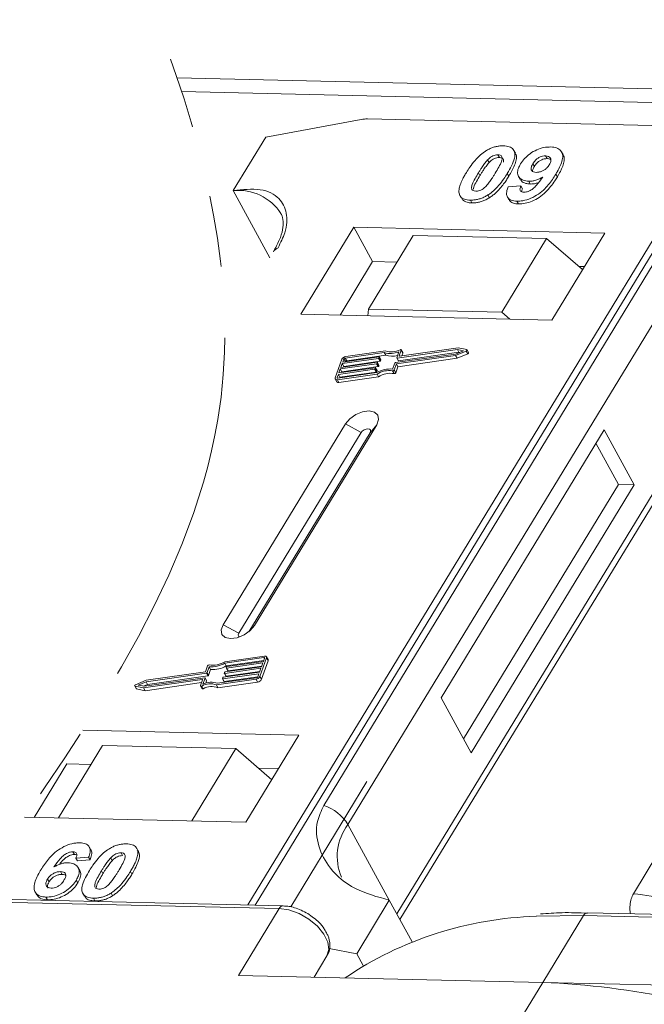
# Model space of a CAD drawing. Header units: millimetres. Extents: x 207 to 1682, y 260 to 1293.
# Tile 75 of 84: x 1383 to 1411, y 1057 to 1102. Entities that reach past the tile are written whole.
import ezdxf

# ---------------------------------------------------------------- set-up
doc = ezdxf.new("R2010")
doc.units = ezdxf.units.MM
doc.linetypes.add('PHANTOM2', pattern=[31.75, 15.875, -3.175, 3.175, -3.175, 3.175, -3.175])

msp = doc.modelspace()

# ---------------------------------------------------------------- linework, layer by layer
at = {"color": 7, "linetype": 'Continuous', "lineweight": 15}
for p, q in [((1417.182, 1098.469), (1389.724, 1099.099)), ((1389.934, 1098.472), (1417.167, 1097.847)), ((1414.665, 1096.846), (1392.968, 1061.189)), ((1393.301, 1061.181), (1414.981, 1096.811)), ((1393.785, 1096.391), (1398.162, 1097.197)), ((1398.448, 1097.218), (1414.665, 1096.846)), ((1393.785, 1096.391), (1392.291, 1093.936)), ((1404.424, 1095.578), (1404.493, 1095.452)), ((1405.222, 1095.648), (1405.153, 1095.774)), ((1406.678, 1095.402), (1406.609, 1095.528)), ((1407.409, 1095.583), (1407.34, 1095.709)), ((1403.952, 1095.344), (1404.021, 1095.218)), ((1406.024, 1095.169), (1406.093, 1095.043)), ((1403.53, 1094.754), (1403.599, 1094.627)), ((1404.922, 1094.592), (1404.853, 1094.718)), ((1405.37, 1094.589), (1405.439, 1094.463)), ((1407.145, 1094.563), (1407.076, 1094.689)), ((1404.894, 1094.11), (1405.478, 1094.149)), ((1405.478, 1094.149), (1405.547, 1094.023)), ((1405.835, 1094.365), (1405.904, 1094.238)), ((1392.291, 1093.936), (1393.973, 1090.861)), ((1402.735, 1093.637), (1402.804, 1093.511)), ((1403.967, 1093.735), (1404.035, 1093.609)), ((1404.859, 1093.645), (1404.927, 1093.518)), ((1403.16, 1093.5), (1403.229, 1093.374)), ((1405.293, 1093.451), (1405.362, 1093.325)), ((1397.822, 1092.254), (1395.394, 1088.264)), ((1409.315, 1091.99), (1397.822, 1092.254)), ((1397.822, 1092.254), (1398.684, 1090.678)), ((1400.544, 1091.88), (1398.49, 1088.504)), ((1406.65, 1091.74), (1400.544, 1091.88)), ((1406.887, 1088), (1409.315, 1091.99)), ((1404.596, 1088.364), (1406.65, 1091.74)), ((1406.65, 1091.74), (1408.294, 1090.313)), ((1411.756, 1090.918), (1396.443, 1065.753)), ((1398.684, 1090.678), (1397.19, 1088.223)), ((1399.797, 1090.652), (1398.684, 1090.678)), ((1408.381, 1090.455), (1408.123, 1090.461)), ((1397.551, 1064.876), (1412.864, 1090.041)), ((1395.394, 1088.264), (1406.887, 1088)), ((1398.49, 1088.504), (1398.467, 1088.193)), ((1404.596, 1088.364), (1398.49, 1088.504)), ((1404.964, 1088.044), (1404.596, 1088.364)), ((1399.215, 1086.515), (1397.427, 1086.261)), ((1399.269, 1086.59), (1397.452, 1086.332)), ((1399.284, 1086.389), (1399.215, 1086.515)), ((1399.728, 1086.049), (1402.487, 1086.441)), ((1399.788, 1086.277), (1399.886, 1086.551)), ((1402.564, 1086.654), (1399.804, 1086.262)), ((1399.873, 1086.136), (1402.633, 1086.528)), ((1399.905, 1086.36), (1399.997, 1086.617)), ((1402.608, 1086.727), (1399.921, 1086.346)), ((1400.065, 1086.509), (1399.996, 1086.635)), ((1399.997, 1086.617), (1400.066, 1086.491)), ((1400.019, 1086.36), (1400.066, 1086.491)), ((1402.48, 1086.373), (1402.972, 1086.58)), ((1402.487, 1086.441), (1402.849, 1086.593)), ((1402.549, 1086.247), (1403.041, 1086.454)), ((1402.849, 1086.593), (1402.564, 1086.654)), ((1402.633, 1086.528), (1402.564, 1086.654)), ((1402.996, 1086.645), (1402.608, 1086.727)), ((1402.633, 1086.528), (1402.673, 1086.519)), ((1402.972, 1086.58), (1403.041, 1086.454)), ((1403.08, 1086.509), (1403.011, 1086.635)), ((1397.276, 1086.206), (1396.971, 1085.355)), ((1398.863, 1085.994), (1397.202, 1085.758)), ((1397.228, 1085.829), (1398.888, 1086.065)), ((1397.292, 1086.006), (1397.228, 1085.829)), ((1398.952, 1086.242), (1397.292, 1086.006)), ((1397.361, 1085.88), (1397.292, 1086.006)), ((1397.317, 1086.077), (1398.977, 1086.313)), ((1397.368, 1086.219), (1397.317, 1086.077)), ((1397.361, 1085.88), (1399.021, 1086.116)), ((1397.436, 1086.094), (1397.368, 1086.219)), ((1397.427, 1086.261), (1397.496, 1086.135)), ((1397.496, 1086.135), (1399.284, 1086.389)), ((1398.932, 1085.868), (1398.863, 1085.994)), ((1398.905, 1086.05), (1398.892, 1086.015)), ((1398.961, 1085.889), (1398.892, 1086.015)), ((1398.974, 1085.933), (1398.905, 1086.059)), ((1398.974, 1085.924), (1398.905, 1086.05)), ((1399.021, 1086.116), (1398.952, 1086.242)), ((1398.994, 1086.298), (1398.981, 1086.263)), ((1399.05, 1086.137), (1398.981, 1086.263)), ((1399.063, 1086.182), (1398.994, 1086.308)), ((1399.063, 1086.172), (1398.994, 1086.298)), ((1399.05, 1086.137), (1399.063, 1086.172)), ((1399.6, 1085.754), (1399.698, 1086.028)), ((1399.672, 1085.714), (1399.771, 1085.988)), ((1399.771, 1085.988), (1402.48, 1086.373)), ((1399.84, 1085.862), (1399.771, 1085.988)), ((1399.788, 1086.267), (1399.857, 1086.141)), ((1399.873, 1086.136), (1399.804, 1086.262)), ((1399.84, 1085.862), (1402.549, 1086.247)), ((1399.913, 1086.346), (1399.905, 1086.36)), ((1402.549, 1086.247), (1402.48, 1086.373)), ((1397.113, 1085.51), (1397.062, 1085.368)), ((1397.07, 1085.268), (1398.886, 1085.526)), ((1397.095, 1085.339), (1398.883, 1085.593)), ((1398.774, 1085.745), (1397.113, 1085.51)), ((1397.182, 1085.384), (1397.113, 1085.51)), ((1397.139, 1085.581), (1398.799, 1085.816)), ((1397.202, 1085.758), (1397.139, 1085.581)), ((1397.182, 1085.384), (1398.843, 1085.619)), ((1397.271, 1085.632), (1397.202, 1085.758)), ((1397.259, 1085.598), (1397.271, 1085.632)), ((1397.271, 1085.632), (1398.932, 1085.868)), ((1397.348, 1085.846), (1397.361, 1085.88)), ((1398.843, 1085.619), (1398.774, 1085.745)), ((1398.816, 1085.802), (1398.803, 1085.766)), ((1398.872, 1085.64), (1398.803, 1085.766)), ((1398.884, 1085.685), (1398.815, 1085.811)), ((1398.816, 1085.802), (1398.885, 1085.676)), ((1398.872, 1085.64), (1398.885, 1085.676)), ((1398.955, 1085.4), (1398.886, 1085.526)), ((1398.961, 1085.889), (1398.974, 1085.924)), ((1399.595, 1085.672), (1399.664, 1085.546)), ((1399.741, 1085.588), (1399.672, 1085.714)), ((1399.741, 1085.588), (1399.84, 1085.862)), ((1415.105, 1085.944), (1399.792, 1060.778)), ((1399.935, 1060.517), (1415.139, 1085.503)), ((1396.972, 1085.3), (1397.041, 1085.174)), ((1397.062, 1085.368), (1397.078, 1085.339)), ((1397.139, 1085.142), (1397.07, 1085.268)), ((1397.139, 1085.142), (1398.955, 1085.4)), ((1397.17, 1085.35), (1397.182, 1085.384)), ((1397.435, 1083.238), (1391.832, 1074.031)), ((1398.155, 1082.848), (1392.553, 1073.641)), ((1393.013, 1073.714), (1398.565, 1082.839)), ((1393.269, 1073.998), (1398.871, 1083.205)), ((1397.435, 1083.238), (1398.155, 1082.848)), ((1398.871, 1083.205), (1398.565, 1082.839)), ((1409.287, 1082.966), (1401.817, 1070.69)), ((1410.666, 1080.444), (1409.287, 1082.966)), ((1409.948, 1080.461), (1408.913, 1082.352)), ((1402.852, 1068.799), (1409.948, 1080.461)), ((1403.197, 1068.168), (1410.666, 1080.444)), ((1410.666, 1080.444), (1409.948, 1080.461)), ((1392.553, 1073.641), (1391.832, 1074.031)), ((1393.269, 1073.998), (1393.08, 1073.773)), ((1393.725, 1072.598), (1391.909, 1072.34)), ((1393.7, 1072.527), (1391.912, 1072.273)), ((1393.519, 1071.66), (1393.824, 1072.511)), ((1393.682, 1072.356), (1393.733, 1072.498)), ((1393.726, 1072.479), (1393.7, 1072.527)), ((1393.892, 1072.44), (1393.823, 1072.566)), ((1393.824, 1072.511), (1393.893, 1072.385)), ((1391.123, 1072.152), (1391.024, 1071.878)), ((1391.195, 1072.112), (1391.097, 1071.838)), ((1391.166, 1071.712), (1391.264, 1071.986)), ((1391.264, 1071.986), (1391.195, 1072.112)), ((1393.567, 1072.037), (1391.907, 1071.801)), ((1391.981, 1072.147), (1391.912, 1072.273)), ((1391.932, 1071.872), (1393.593, 1072.108)), ((1391.98, 1072.064), (1391.992, 1072.099)), ((1391.98, 1072.055), (1392.049, 1071.929)), ((1391.981, 1072.147), (1393.694, 1072.39)), ((1393.656, 1072.285), (1391.996, 1072.049)), ((1392.065, 1071.923), (1391.996, 1072.049)), ((1392.022, 1072.12), (1393.682, 1072.356)), ((1392.065, 1071.923), (1393.605, 1072.142)), ((1393.503, 1071.86), (1393.567, 1072.037)), ((1393.588, 1071.534), (1393.893, 1072.385)), ((1393.593, 1072.108), (1393.656, 1072.285)), ((1388.187, 1071.138), (1390.874, 1071.52)), ((1388.232, 1071.212), (1390.991, 1071.604)), ((1391.067, 1071.817), (1388.308, 1071.425)), ((1391.024, 1071.878), (1388.315, 1071.493)), ((1388.377, 1071.299), (1391.136, 1071.691)), ((1390.89, 1071.505), (1390.798, 1071.249)), ((1390.887, 1071.496), (1390.874, 1071.52)), ((1391.008, 1071.589), (1390.909, 1071.315)), ((1391.076, 1071.472), (1391.007, 1071.598)), ((1391.076, 1071.463), (1391.008, 1071.589)), ((1391.136, 1071.691), (1391.067, 1071.817)), ((1391.166, 1071.712), (1391.097, 1071.838)), ((1391.527, 1071.276), (1393.343, 1071.534)), ((1391.581, 1071.351), (1393.369, 1071.605)), ((1391.801, 1071.567), (1391.814, 1071.603)), ((1391.801, 1071.558), (1391.87, 1071.432)), ((1393.478, 1071.789), (1391.818, 1071.553)), ((1391.887, 1071.427), (1391.818, 1071.553)), ((1391.843, 1071.624), (1393.503, 1071.86)), ((1391.887, 1071.427), (1393.427, 1071.645)), ((1391.89, 1071.816), (1391.903, 1071.851)), ((1391.891, 1071.807), (1391.96, 1071.68)), ((1391.976, 1071.675), (1391.907, 1071.801)), ((1391.976, 1071.675), (1393.516, 1071.894)), ((1393.343, 1071.534), (1393.412, 1071.408)), ((1393.427, 1071.647), (1393.478, 1071.789)), ((1393.588, 1071.534), (1393.519, 1071.66)), ((1387.784, 1071.231), (1387.853, 1071.105)), ((1387.8, 1071.221), (1388.187, 1071.138)), ((1387.869, 1071.095), (1387.8, 1071.221)), ((1388.315, 1071.493), (1387.823, 1071.286)), ((1387.869, 1071.095), (1388.256, 1071.012)), ((1388.308, 1071.425), (1387.946, 1071.272)), ((1387.946, 1071.272), (1388.232, 1071.212)), ((1388.256, 1071.012), (1388.187, 1071.138)), ((1388.191, 1071.221), (1388.377, 1071.299)), ((1388.256, 1071.012), (1390.845, 1071.38)), ((1388.377, 1071.299), (1388.308, 1071.425)), ((1390.799, 1071.23), (1390.868, 1071.104)), ((1390.921, 1071.1), (1390.852, 1071.226)), ((1391.039, 1071.358), (1391.076, 1071.463)), ((1391.596, 1071.15), (1391.527, 1071.276)), ((1391.596, 1071.15), (1393.412, 1071.408)), ((1401.817, 1070.69), (1403.197, 1068.168)), ((1395.309, 1068.973), (1385.409, 1069.2)), ((1392.882, 1064.983), (1395.309, 1068.973)), ((1386.315, 1068.494), (1384.298, 1065.18)), ((1386.315, 1068.494), (1392.42, 1068.354)), ((1390.403, 1065.04), (1392.42, 1068.354)), ((1392.42, 1068.354), (1394.065, 1066.927)), ((1384.678, 1067.66), (1383.185, 1065.205)), ((1385.792, 1067.635), (1384.678, 1067.66)), ((1394.375, 1067.438), (1393.452, 1067.459)), ((1398.423, 1066.847), (1394.931, 1061.107)), ((1382.733, 1065.216), (1392.882, 1064.983)), ((1397.551, 1064.876), (1399.447, 1061.409)), ((1385.776, 1063.718), (1385.707, 1063.844)), ((1387.837, 1063.84), (1387.831, 1063.851)), ((1384.953, 1063.63), (1385.022, 1063.504)), ((1387.157, 1063.579), (1387.226, 1063.453)), ((1387.91, 1063.721), (1387.979, 1063.595)), ((1410.633, 1061.707), (1411.753, 1063.549)), ((1385.671, 1063.378), (1385.087, 1063.339)), ((1385.087, 1063.339), (1385.156, 1063.213)), ((1385.156, 1063.213), (1385.74, 1063.252)), ((1385.671, 1063.378), (1385.74, 1063.252)), ((1386.754, 1063.219), (1386.685, 1063.345)), ((1384.388, 1062.717), (1384.457, 1062.591)), ((1385.266, 1062.771), (1385.197, 1062.897)), ((1386.262, 1062.753), (1386.331, 1062.627)), ((1387.588, 1062.722), (1387.657, 1062.596)), ((1383.79, 1062.373), (1383.859, 1062.247)), ((1385.109, 1062.331), (1385.178, 1062.205)), ((1383.224, 1061.781), (1383.293, 1061.655)), ((1385.412, 1061.715), (1385.481, 1061.589)), ((1386.699, 1061.736), (1386.768, 1061.61)), ((1379.99, 1061.358), (1394.399, 1061.027)), ((1394.581, 1061.152), (1380.081, 1061.485)), ((1383.718, 1061.551), (1383.787, 1061.425)), ((1385.893, 1061.502), (1385.962, 1061.375)), ((1399.447, 1061.409), (1397.953, 1058.954)), ((1399.447, 1061.409), (1400.489, 1059.504)), ((1394.399, 1061.027), (1392.532, 1057.958)), ((1406.183, 1060.669), (1408.343, 1060.707)), ((1406.475, 1057.638), (1408.343, 1060.707)), ((1408.343, 1060.707), (1442.526, 1059.923)), ((1442.708, 1060.048), (1408.525, 1060.832)), ((1396.69, 1059.195), (1397.953, 1058.954)), ((1397.953, 1058.954), (1398.253, 1058.407)), ((1396.592, 1058.852), (1396, 1057.879)), ((1396, 1057.879), (1396.592, 1058.852)), ((1392.532, 1057.958), (1406.475, 1057.638)), ((1406.475, 1057.638), (1404.794, 1054.876)), ((1420.419, 1057.318), (1406.475, 1057.638))]:
    msp.add_line(p, q, dxfattribs=at)
at = {"color": 7, "linetype": 'Continuous', "lineweight": 15, "flags": 128}
for points in [[(1399.943, 1086.64), (1399.955, 1086.644), (1399.967, 1086.646), (1399.977, 1086.646), (1399.986, 1086.644), (1399.993, 1086.64), (1399.997, 1086.633), (1399.999, 1086.626), (1399.997, 1086.617)], [(1402.996, 1086.645), (1403.005, 1086.641), (1403.011, 1086.635), (1403.013, 1086.626), (1403.012, 1086.617), (1403.006, 1086.606), (1402.997, 1086.596), (1402.985, 1086.587), (1402.972, 1086.58)], [(1403.041, 1086.454), (1403.054, 1086.461), (1403.066, 1086.47), (1403.075, 1086.48), (1403.081, 1086.49), (1403.082, 1086.5), (1403.08, 1086.509)], [(1398.888, 1086.065), (1398.893, 1086.065), (1398.897, 1086.065), (1398.9, 1086.063), (1398.903, 1086.062), (1398.904, 1086.059), (1398.905, 1086.057), (1398.906, 1086.054), (1398.905, 1086.05)], [(1398.977, 1086.313), (1398.982, 1086.313), (1398.986, 1086.313), (1398.989, 1086.312), (1398.992, 1086.31), (1398.994, 1086.308), (1398.995, 1086.305), (1398.995, 1086.302), (1398.994, 1086.298)], [(1399.804, 1086.262), (1399.8, 1086.262), (1399.796, 1086.262), (1399.793, 1086.263), (1399.79, 1086.265), (1399.788, 1086.267), (1399.787, 1086.27), (1399.787, 1086.273), (1399.788, 1086.277)], [(1399.921, 1086.346), (1399.917, 1086.346), (1399.913, 1086.346), (1399.91, 1086.347), (1399.907, 1086.349), (1399.905, 1086.351), (1399.904, 1086.354), (1399.904, 1086.357), (1399.905, 1086.36)], [(1398.799, 1085.816), (1398.803, 1085.817), (1398.807, 1085.816), (1398.811, 1085.815), (1398.813, 1085.814), (1398.815, 1085.811), (1398.816, 1085.808), (1398.816, 1085.805), (1398.816, 1085.802)], [(1397.07, 1085.268), (1397.044, 1085.266), (1397.02, 1085.269), (1397, 1085.275), (1396.984, 1085.285), (1396.973, 1085.299), (1396.967, 1085.316), (1396.966, 1085.334), (1396.971, 1085.355)], [(1397.062, 1085.368), (1397.061, 1085.361), (1397.061, 1085.355), (1397.063, 1085.349), (1397.067, 1085.345), (1397.072, 1085.341), (1397.079, 1085.339), (1397.087, 1085.338), (1397.095, 1085.339)], [(1398.871, 1083.205), (1398.959, 1083.441), (1398.925, 1083.644), (1398.773, 1083.782), (1398.526, 1083.835), (1398.223, 1083.795), (1397.909, 1083.667), (1397.632, 1083.472), (1397.435, 1083.238)], [(1398.565, 1082.839), (1398.59, 1082.906), (1398.58, 1082.964), (1398.536, 1083.003), (1398.466, 1083.018), (1398.38, 1083.007), (1398.29, 1082.97), (1398.211, 1082.915), (1398.155, 1082.848)], [(1391.832, 1074.031), (1391.744, 1073.795), (1391.779, 1073.592), (1391.931, 1073.454), (1392.177, 1073.401), (1392.48, 1073.441), (1392.794, 1073.569), (1393.071, 1073.765), (1393.269, 1073.998)], [(1392.553, 1073.641), (1392.528, 1073.574), (1392.538, 1073.516), (1392.581, 1073.477), (1392.585, 1073.475)], [(1393.733, 1072.498), (1393.734, 1072.505), (1393.734, 1072.511), (1393.732, 1072.517), (1393.728, 1072.521), (1393.723, 1072.525), (1393.716, 1072.527), (1393.708, 1072.528), (1393.7, 1072.527)], [(1393.725, 1072.598), (1393.751, 1072.6), (1393.775, 1072.597), (1393.795, 1072.591), (1393.811, 1072.58), (1393.822, 1072.567), (1393.829, 1072.55), (1393.829, 1072.531), (1393.824, 1072.511)], [(1391.996, 1072.049), (1391.992, 1072.049), (1391.988, 1072.05), (1391.984, 1072.051), (1391.982, 1072.052), (1391.98, 1072.055), (1391.979, 1072.057), (1391.979, 1072.061), (1391.98, 1072.064)], [(1390.874, 1071.52), (1390.878, 1071.52), (1390.882, 1071.52), (1390.886, 1071.519), (1390.888, 1071.517), (1390.89, 1071.515), (1390.891, 1071.512), (1390.891, 1071.509), (1390.89, 1071.505)], [(1390.991, 1071.604), (1390.995, 1071.604), (1390.999, 1071.604), (1391.003, 1071.603), (1391.005, 1071.601), (1391.007, 1071.599), (1391.008, 1071.596), (1391.008, 1071.593), (1391.008, 1071.589)], [(1391.818, 1071.553), (1391.813, 1071.553), (1391.809, 1071.553), (1391.806, 1071.554), (1391.803, 1071.556), (1391.802, 1071.558), (1391.801, 1071.561), (1391.8, 1071.564), (1391.801, 1071.567)], [(1391.907, 1071.801), (1391.903, 1071.801), (1391.899, 1071.801), (1391.895, 1071.802), (1391.893, 1071.804), (1391.891, 1071.806), (1391.89, 1071.809), (1391.89, 1071.812), (1391.89, 1071.816)], [(1387.8, 1071.221), (1387.79, 1071.224), (1387.784, 1071.231), (1387.782, 1071.239), (1387.783, 1071.249), (1387.789, 1071.26), (1387.798, 1071.27), (1387.81, 1071.279), (1387.823, 1071.286)], [(1390.852, 1071.226), (1390.84, 1071.222), (1390.829, 1071.219), (1390.818, 1071.22), (1390.809, 1071.222), (1390.802, 1071.226), (1390.798, 1071.232), (1390.797, 1071.24), (1390.798, 1071.249)], [(1390.868, 1071.104), (1390.871, 1071.1), (1390.878, 1071.096), (1390.887, 1071.093), (1390.898, 1071.093), (1390.909, 1071.096), (1390.921, 1071.1)], [(1394.399, 1061.027), (1394.846, 1060.963), (1395.313, 1060.797), (1395.762, 1060.541), (1396.152, 1060.219), (1396.451, 1059.857), (1396.632, 1059.488), (1396.681, 1059.143), (1396.592, 1058.852)]]:
    msp.add_lwpolyline(points, dxfattribs=at)
at = {"color": 7, "linetype": 'Continuous', "lineweight": 15}
for centre, radius, start, end in [((1398.408, 1095.815), 1.404, 88.3644, 100.0749), ((1392.531, 1091.629), 2.32, 32.7281, 95.9449), ((1394.55, 1090.874), 0.486, 114.0472, 148.0355), ((1399.506, 1087.374), 0.907, 251.2927, 294.8085), ((1399.551, 1087.359), 0.819, 249.8549, 298.6145), ((1400.046, 1086.5), 0.0214, 336.1246, 26.8104), ((1397.482, 1086.105), 0.229, 97.4207, 153.8527), ((1397.436, 1086.185), 0.0762, 97.4207, 153.8527), ((1397.506, 1086.059), 0.0769, 97.5763, 152.4403), ((1398.858, 1086.032), 0.0381, 277.4207, 333.8527), ((1398.947, 1086.28), 0.0381, 277.4207, 333.8527), ((1399.016, 1086.154), 0.0381, 277.4207, 333.8527), ((1399.053, 1086.177), 0.011, 336.9348, 26.0002), ((1399.565, 1087.191), 0.85, 250.6487, 287.8017), ((1399.733, 1086.011), 0.0381, 97.4207, 153.8527), ((1399.869, 1086.15), 0.0149, 216.6597, 287.1115), ((1398.769, 1085.783), 0.0381, 277.4207, 333.8527), ((1398.838, 1085.657), 0.0381, 277.4207, 333.8527), ((1399.486, 1084.586), 1.173, 84.4424, 120.9301), ((1398.874, 1085.68), 0.011, 336.9348, 26.0002), ((1399.429, 1084.689), 0.998, 80.3986, 122.9491), ((1398.927, 1085.905), 0.0381, 277.4207, 333.8527), ((1399.498, 1084.563), 0.998, 80.3986, 122.9491), ((1398.964, 1085.928), 0.011, 336.9348, 26.0002), ((1399.606, 1085.745), 0.0736, 261.7629, 334.647), ((1399.675, 1085.619), 0.0736, 261.7629, 334.647), ((1397.113, 1085.227), 0.0892, 216.6597, 287.1115), ((1393.833, 1072.411), 0.0661, 336.9348, 26.0002), ((1391.189, 1072.121), 0.0736, 81.7629, 154.647), ((1391.309, 1073.279), 1.173, 264.4424, 300.9301), ((1391.366, 1073.177), 0.998, 260.3986, 302.9491), ((1391.378, 1073.153), 1.173, 264.4424, 300.9301), ((1392.026, 1072.083), 0.0381, 97.4207, 153.8527), ((1391.062, 1071.854), 0.0381, 277.4207, 333.8527), ((1391.131, 1071.728), 0.0381, 277.4207, 333.8527), ((1391.848, 1071.586), 0.0381, 97.4207, 153.8527), ((1391.937, 1071.834), 0.0381, 97.4207, 153.8527), ((1391.972, 1071.689), 0.0149, 216.6597, 287.1115), ((1392.061, 1071.938), 0.0149, 216.6597, 287.1115), ((1393.314, 1071.761), 0.229, 277.4207, 333.8527), ((1393.359, 1071.68), 0.0762, 277.4207, 333.8527), ((1393.382, 1071.634), 0.229, 277.4207, 333.8527), ((1387.871, 1071.116), 0.0212, 210.2186, 262.8226), ((1391.244, 1070.507), 0.819, 69.8549, 118.6145), ((1391.29, 1070.492), 0.907, 71.2927, 114.8085), ((1391.313, 1070.381), 0.819, 69.8549, 118.6145), ((1391.066, 1071.468), 0.011, 336.9348, 26.0002), ((1391.882, 1071.441), 0.0149, 216.6597, 287.1115), ((1395.801, 1063.803), 2.052, 31.4947, 71.765), ((1399.496, 1063.412), 2.434, 143.0587, 202.974), ((1394.591, 1060.942), 0.21, 92.0598, 156.0028), ((1408.542, 1060.611), 0.221, 94.3757, 154.3004), ((1406.651, 1044.204), 16.472, 91.6287, 124.0831), ((1404.898, 1019.782), 37.889, 68.9709, 87.6149)]:
    msp.add_arc(centre, radius, start, end, dxfattribs=at)
at = {"color": 3, "linetype": 'PHANTOM2', "lineweight": 9, "ltscale": 1.030123}
msp.add_spline([(1381.02, 1117.682), (1391.593, 1083.444), (1367.929, 1038.634), (1378.501, 1004.397)], degree=3, dxfattribs=at)
at = {"color": 7, "linetype": 'Continuous', "lineweight": 15}
for points, knots in [([(1403.866, 1095.753), (1403.917, 1095.783), (1404.02, 1095.844), (1404.184, 1095.912), (1404.351, 1095.96), (1404.486, 1095.98), (1404.593, 1095.987), (1404.646, 1095.987), (1404.673, 1095.987)], [0, 0, 0, 0, 0.193776, 0.3936, 0.587864, 0.788908, 0.894169, 1, 1, 1, 1]), ([(1404.673, 1095.987), (1404.766, 1095.979), (1404.954, 1095.962), (1405.133, 1095.834), (1405.218, 1095.649), (1405.175, 1095.277), (1404.99, 1094.955), (1404.853, 1094.718)], [0, 0, 0, 0, 0.147566, 0.296688, 0.431278, 0.580404, 1, 1, 1, 1]), ([(1405.457, 1095.157), (1405.512, 1095.24), (1405.624, 1095.405), (1405.886, 1095.635), (1406.198, 1095.813), (1406.537, 1095.926), (1406.741, 1095.933), (1406.847, 1095.937)], [0, 0, 0, 0, 0.197927, 0.397728, 0.597413, 0.790584, 1, 1, 1, 1]), ([(1406.847, 1095.937), (1406.941, 1095.928), (1407.128, 1095.911), (1407.311, 1095.781), (1407.406, 1095.589), (1407.379, 1095.256), (1407.228, 1094.943), (1407.098, 1094.725), (1407.076, 1094.689)], [0, 0, 0, 0, 0.148288, 0.2977445, 0.4437132, 0.6077915, 0.9347078, 1, 1, 1, 1]), ([(1402.978, 1094.766), (1403.029, 1094.848), (1403.146, 1095.034), (1403.395, 1095.358), (1403.654, 1095.615), (1403.845, 1095.739), (1403.866, 1095.753)], [0, 0, 0, 0, 0.236731, 0.537555, 0.949668, 1, 1, 1, 1]), ([(1403.952, 1095.344), (1403.995, 1095.386), (1404.064, 1095.455), (1404.189, 1095.53), (1404.302, 1095.569), (1404.38, 1095.577), (1404.419, 1095.578), (1404.424, 1095.578)], [0, 0, 0, 0, 0.334804, 0.542561, 0.750382, 0.970721, 1, 1, 1, 1]), ([(1404.021, 1095.218), (1404.064, 1095.26), (1404.133, 1095.328), (1404.258, 1095.404), (1404.371, 1095.443), (1404.449, 1095.451), (1404.488, 1095.452), (1404.493, 1095.452)], [0, 0, 0, 0, 0.334804, 0.542561, 0.750382, 0.970721, 1, 1, 1, 1]), ([(1404.424, 1095.578), (1404.463, 1095.574), (1404.532, 1095.566), (1404.598, 1095.517), (1404.624, 1095.424), (1404.591, 1095.254), (1404.469, 1095.013), (1404.359, 1094.829), (1404.304, 1094.736)], [0, 0, 0, 0, 0.1046136, 0.1888141, 0.2735119, 0.444127, 0.7194809, 1, 1, 1, 1]), ([(1404.493, 1095.452), (1404.532, 1095.447), (1404.602, 1095.44), (1404.667, 1095.39), (1404.69, 1095.323), (1404.678, 1095.269), (1404.672, 1095.243)], [0, 0, 0, 0, 0.293658, 0.530016, 0.767769, 1, 1, 1, 1]), ([(1404.922, 1094.592), (1404.97, 1094.674), (1405.121, 1094.93), (1405.265, 1095.267), (1405.288, 1095.545), (1405.226, 1095.62), (1405.21, 1095.641)], [0, 0, 0, 0, 0.220552, 0.687786, 0.91457, 1, 1, 1, 1]), ([(1406.024, 1095.169), (1406.059, 1095.222), (1406.115, 1095.307), (1406.236, 1095.415), (1406.354, 1095.479), (1406.485, 1095.522), (1406.564, 1095.526), (1406.609, 1095.528)], [0, 0, 0, 0, 0.2913202, 0.4655393, 0.6416315, 0.798664, 1, 1, 1, 1]), ([(1406.609, 1095.528), (1406.655, 1095.522), (1406.748, 1095.511), (1406.83, 1095.437), (1406.863, 1095.337), (1406.836, 1095.224), (1406.795, 1095.15), (1406.776, 1095.116)], [0, 0, 0, 0, 0.207955, 0.420406, 0.62732, 0.827707, 1, 1, 1, 1]), ([(1407.145, 1094.563), (1407.193, 1094.645), (1407.338, 1094.892), (1407.466, 1095.226), (1407.474, 1095.489), (1407.411, 1095.562), (1407.398, 1095.577)], [0, 0, 0, 0, 0.227122, 0.68486, 0.934898, 1, 1, 1, 1]), ([(1403.53, 1094.754), (1403.555, 1094.794), (1403.606, 1094.876), (1403.678, 1094.987), (1403.745, 1095.086), (1403.808, 1095.173), (1403.874, 1095.259), (1403.926, 1095.316), (1403.952, 1095.344)], [0, 0, 0, 0, 0.205942, 0.411959, 0.558149, 0.704502, 0.851801, 1, 1, 1, 1]), ([(1403.599, 1094.627), (1403.624, 1094.668), (1403.675, 1094.75), (1403.747, 1094.861), (1403.814, 1094.96), (1403.877, 1095.046), (1403.943, 1095.133), (1403.995, 1095.19), (1404.021, 1095.218)], [0, 0, 0, 0, 0.2059417, 0.4119594, 0.558149, 0.7045024, 0.8518015, 1, 1, 1, 1]), ([(1405.835, 1094.365), (1405.742, 1094.374), (1405.556, 1094.394), (1405.385, 1094.533), (1405.307, 1094.725), (1405.34, 1094.944), (1405.421, 1095.093), (1405.457, 1095.157)], [0, 0, 0, 0, 0.2101886, 0.4217733, 0.6236035, 0.8370344, 1, 1, 1, 1]), ([(1406.177, 1094.772), (1406.131, 1094.776), (1406.045, 1094.785), (1405.962, 1094.845), (1405.931, 1094.928), (1405.952, 1095.04), (1405.997, 1095.121), (1406.024, 1095.169)], [0, 0, 0, 0, 0.213937, 0.398075, 0.583091, 0.751666, 1, 1, 1, 1]), ([(1406.01, 1094.821), (1406.013, 1094.847), (1406.02, 1094.917), (1406.065, 1094.994), (1406.093, 1095.043)], [0, 0, 0, 0, 0.366323, 1, 1, 1, 1]), ([(1406.093, 1095.043), (1406.128, 1095.096), (1406.184, 1095.18), (1406.305, 1095.289), (1406.423, 1095.353), (1406.554, 1095.396), (1406.633, 1095.4), (1406.678, 1095.402)], [0, 0, 0, 0, 0.29132, 0.465539, 0.641632, 0.798664, 1, 1, 1, 1]), ([(1406.776, 1095.116), (1406.743, 1095.067), (1406.688, 1094.986), (1406.563, 1094.884), (1406.435, 1094.818), (1406.3, 1094.775), (1406.218, 1094.773), (1406.177, 1094.772)], [0, 0, 0, 0, 0.267394, 0.447214, 0.627122, 0.813065, 1, 1, 1, 1]), ([(1406.678, 1095.402), (1406.726, 1095.398), (1406.8, 1095.392), (1406.838, 1095.353), (1406.851, 1095.339)], [0, 0, 0, 0, 0.652821, 1, 1, 1, 1]), ([(1402.656, 1093.768), (1402.648, 1093.802), (1402.632, 1093.87), (1402.643, 1094.017), (1402.693, 1094.208), (1402.783, 1094.415), (1402.88, 1094.602), (1402.945, 1094.712), (1402.978, 1094.766)], [0, 0, 0, 0, 0.1184406, 0.2393457, 0.4595932, 0.6849248, 0.8422399, 1, 1, 1, 1]), ([(1403.409, 1093.91), (1403.363, 1093.916), (1403.289, 1093.926), (1403.229, 1093.982), (1403.211, 1094.077), (1403.247, 1094.247), (1403.372, 1094.487), (1403.477, 1094.664), (1403.53, 1094.754)], [0, 0, 0, 0, 0.12537, 0.20229, 0.279179, 0.464758, 0.730582, 1, 1, 1, 1]), ([(1403.302, 1093.995), (1403.306, 1094.029), (1403.32, 1094.145), (1403.445, 1094.362), (1403.547, 1094.539), (1403.599, 1094.627)], [0, 0, 0, 0, 0.166989, 0.580698, 1, 1, 1, 1]), ([(1404.304, 1094.736), (1404.278, 1094.695), (1404.228, 1094.613), (1404.156, 1094.502), (1404.089, 1094.403), (1404.025, 1094.316), (1403.959, 1094.228), (1403.907, 1094.172), (1403.881, 1094.143)], [0, 0, 0, 0, 0.20527, 0.410616, 0.55715, 0.703844, 0.851471, 1, 1, 1, 1]), ([(1404.853, 1094.718), (1404.802, 1094.636), (1404.685, 1094.45), (1404.44, 1094.133), (1404.184, 1093.878), (1403.994, 1093.753), (1403.967, 1093.735)], [0, 0, 0, 0, 0.237281, 0.538591, 0.932677, 1, 1, 1, 1]), ([(1404.035, 1093.609), (1404.084, 1093.641), (1404.182, 1093.707), (1404.345, 1093.846), (1404.517, 1094.025), (1404.678, 1094.226), (1404.812, 1094.416), (1404.885, 1094.533), (1404.922, 1094.592)], [0, 0, 0, 0, 0.118595, 0.239509, 0.447458, 0.659935, 0.829685, 1, 1, 1, 1]), ([(1407.076, 1094.689), (1407.024, 1094.607), (1406.868, 1094.361), (1406.596, 1094.021), (1406.206, 1093.713), (1405.844, 1093.534), (1405.527, 1093.455), (1405.355, 1093.452), (1405.293, 1093.451)], [0, 0, 0, 0, 0.142337, 0.429127, 0.589943, 0.751205, 0.909895, 1, 1, 1, 1]), ([(1405.362, 1093.325), (1405.462, 1093.329), (1405.665, 1093.337), (1405.999, 1093.446), (1406.329, 1093.624), (1406.707, 1093.939), (1406.96, 1094.268), (1407.108, 1094.503), (1407.145, 1094.563)], [0, 0, 0, 0, 0.14324, 0.28761, 0.430449, 0.591135, 0.89544, 1, 1, 1, 1]), ([(1405.613, 1093.859), (1405.653, 1093.861), (1405.735, 1093.866), (1405.881, 1093.925), (1406.046, 1094.027), (1406.26, 1094.247), (1406.39, 1094.431), (1406.479, 1094.558)], [0, 0, 0, 0, 0.112015, 0.224355, 0.367768, 0.565827, 1, 1, 1, 1]), ([(1406.479, 1094.558), (1406.428, 1094.529), (1406.324, 1094.47), (1406.185, 1094.418), (1406.075, 1094.388), (1405.993, 1094.373), (1405.913, 1094.365), (1405.861, 1094.365), (1405.835, 1094.365)], [0, 0, 0, 0, 0.2434912, 0.4962659, 0.6182099, 0.7417038, 0.8701584, 1, 1, 1, 1]), ([(1403.881, 1094.143), (1403.838, 1094.101), (1403.769, 1094.033), (1403.645, 1093.958), (1403.533, 1093.919), (1403.455, 1093.91), (1403.415, 1093.91), (1403.409, 1093.91)], [0, 0, 0, 0, 0.333678, 0.540413, 0.747264, 0.961209, 1, 1, 1, 1]), ([(1405.293, 1093.451), (1405.199, 1093.461), (1405.03, 1093.477), (1404.873, 1093.594), (1404.803, 1093.77), (1404.832, 1093.954), (1404.881, 1094.077), (1404.894, 1094.11)], [0, 0, 0, 0, 0.242788, 0.438865, 0.634801, 0.900936, 1, 1, 1, 1]), ([(1405.478, 1094.149), (1405.458, 1094.1), (1405.427, 1094.024), (1405.438, 1093.934), (1405.484, 1093.885), (1405.548, 1093.863), (1405.595, 1093.86), (1405.613, 1093.859)], [0, 0, 0, 0, 0.344714, 0.529059, 0.714209, 0.892196, 1, 1, 1, 1]), ([(1405.45, 1094.469), (1405.463, 1094.44), (1405.506, 1094.345), (1405.667, 1094.259), (1405.834, 1094.245), (1405.904, 1094.238)], [0, 0, 0, 0, 0.20752, 0.66568, 1, 1, 1, 1]), ([(1405.904, 1094.238), (1405.953, 1094.24), (1406.054, 1094.242), (1406.187, 1094.271), (1406.265, 1094.298), (1406.286, 1094.306)], [0, 0, 0, 0, 0.409454, 0.83528, 1, 1, 1, 1]), ([(1394.352, 1091.318), (1394.469, 1091.552), (1394.771, 1092.152), (1394.783, 1092.947), (1394.428, 1093.652), (1393.613, 1094.067), (1392.73, 1093.98), (1392.291, 1093.936)], [0, 0, 0, 0, 0.125713, 0.321276, 0.524466, 0.763484, 1, 1, 1, 1]), ([(1403.16, 1093.5), (1403.113, 1093.503), (1403.018, 1093.508), (1402.892, 1093.538), (1402.784, 1093.589), (1402.717, 1093.652), (1402.677, 1093.714), (1402.663, 1093.75), (1402.656, 1093.768)], [0, 0, 0, 0, 0.192635, 0.388697, 0.582015, 0.783044, 0.890959, 1, 1, 1, 1]), ([(1403.967, 1093.735), (1403.916, 1093.705), (1403.813, 1093.644), (1403.649, 1093.575), (1403.482, 1093.528), (1403.346, 1093.507), (1403.239, 1093.5), (1403.186, 1093.5), (1403.16, 1093.5)], [0, 0, 0, 0, 0.193769, 0.393564, 0.587886, 0.789131, 0.894283, 1, 1, 1, 1]), ([(1405.508, 1093.882), (1405.51, 1093.908), (1405.514, 1093.953), (1405.537, 1094.002), (1405.547, 1094.023)], [0, 0, 0, 0, 0.569737, 1, 1, 1, 1]), ([(1402.807, 1093.514), (1402.82, 1093.5), (1402.855, 1093.461), (1402.946, 1093.418), (1403.052, 1093.389), (1403.149, 1093.378), (1403.202, 1093.375), (1403.229, 1093.374)], [0, 0, 0, 0, 0.143925, 0.415852, 0.697483, 0.848301, 1, 1, 1, 1]), ([(1403.229, 1093.374), (1403.278, 1093.375), (1403.376, 1093.375), (1403.534, 1093.398), (1403.7, 1093.443), (1403.841, 1093.5), (1403.953, 1093.558), (1404.008, 1093.592), (1404.035, 1093.609)], [0, 0, 0, 0, 0.193594, 0.390501, 0.584817, 0.78683, 0.892868, 1, 1, 1, 1]), ([(1404.931, 1093.521), (1404.967, 1093.473), (1405.036, 1093.381), (1405.209, 1093.334), (1405.323, 1093.327), (1405.362, 1093.325)], [0, 0, 0, 0, 0.415852, 0.802138, 1, 1, 1, 1]), ([(1394.475, 1092.881), (1394.486, 1092.865), (1394.555, 1092.772), (1394.592, 1092.568), (1394.575, 1092.164), (1394.441, 1091.683), (1394.235, 1091.311), (1394.135, 1091.13)], [0, 0, 0, 0, 0.054359, 0.333223, 0.559722, 0.78604, 1, 1, 1, 1]), ([(1396.443, 1065.753), (1396.331, 1065.506), (1396.047, 1064.876), (1396.156, 1063.859), (1396.713, 1062.784), (1397.804, 1061.865), (1398.901, 1061.561), (1399.447, 1061.409)], [0, 0, 0, 0, 0.125713, 0.321276, 0.524466, 0.763484, 1, 1, 1, 1]), ([(1383.489, 1062.8), (1383.541, 1062.882), (1383.697, 1063.128), (1383.97, 1063.468), (1384.36, 1063.775), (1384.722, 1063.955), (1385.039, 1064.034), (1385.211, 1064.036), (1385.273, 1064.037)], [0, 0, 0, 0, 0.142337, 0.429127, 0.589943, 0.751205, 0.909895, 1, 1, 1, 1]), ([(1385.273, 1064.037), (1385.366, 1064.028), (1385.536, 1064.012), (1385.692, 1063.894), (1385.762, 1063.721), (1385.734, 1063.536), (1385.685, 1063.414), (1385.671, 1063.378)], [0, 0, 0, 0, 0.2426908, 0.4390024, 0.635006, 0.8950587, 1, 1, 1, 1]), ([(1386.599, 1063.754), (1386.65, 1063.784), (1386.753, 1063.845), (1386.917, 1063.913), (1387.083, 1063.961), (1387.219, 1063.982), (1387.326, 1063.988), (1387.379, 1063.988), (1387.406, 1063.988)], [0, 0, 0, 0, 0.193776, 0.3936, 0.587864, 0.788908, 0.894169, 1, 1, 1, 1]), ([(1387.406, 1063.988), (1387.453, 1063.986), (1387.548, 1063.981), (1387.674, 1063.951), (1387.782, 1063.9), (1387.849, 1063.837), (1387.889, 1063.775), (1387.903, 1063.739), (1387.91, 1063.721)], [0, 0, 0, 0, 0.192627, 0.388684, 0.582013, 0.783201, 0.891038, 1, 1, 1, 1]), ([(1384.953, 1063.63), (1384.912, 1063.627), (1384.83, 1063.622), (1384.683, 1063.563), (1384.517, 1063.46), (1384.304, 1063.24), (1384.175, 1063.056), (1384.086, 1062.93)], [0, 0, 0, 0, 0.112049, 0.22438, 0.370115, 0.570276, 1, 1, 1, 1]), ([(1384.332, 1063.048), (1384.332, 1063.048), (1384.388, 1063.126), (1384.492, 1063.245), (1384.669, 1063.391), (1384.82, 1063.469), (1384.942, 1063.502), (1384.999, 1063.503), (1385.022, 1063.504)], [0, 0, 0, 0, 0.000071, 0.368569, 0.571075, 0.774891, 0.911654, 1, 1, 1, 1]), ([(1385.087, 1063.339), (1385.107, 1063.387), (1385.139, 1063.462), (1385.128, 1063.552), (1385.082, 1063.604), (1385.017, 1063.626), (1384.971, 1063.628), (1384.953, 1063.63)], [0, 0, 0, 0, 0.33384, 0.524547, 0.716372, 0.891824, 1, 1, 1, 1]), ([(1385.022, 1063.504), (1385.061, 1063.502), (1385.104, 1063.501), (1385.129, 1063.481), (1385.131, 1063.479)], [0, 0, 0, 0, 0.900108, 1, 1, 1, 1]), ([(1385.712, 1062.77), (1385.764, 1062.852), (1385.881, 1063.038), (1386.13, 1063.361), (1386.388, 1063.617), (1386.578, 1063.74), (1386.599, 1063.754)], [0, 0, 0, 0, 0.237381, 0.538918, 0.949082, 1, 1, 1, 1]), ([(1385.74, 1063.252), (1385.768, 1063.332), (1385.822, 1063.493), (1385.829, 1063.66), (1385.776, 1063.712), (1385.772, 1063.716)], [0, 0, 0, 0, 0.481785, 0.969308, 1, 1, 1, 1]), ([(1386.685, 1063.345), (1386.728, 1063.388), (1386.797, 1063.456), (1386.922, 1063.531), (1387.035, 1063.57), (1387.113, 1063.578), (1387.152, 1063.579), (1387.157, 1063.579)], [0, 0, 0, 0, 0.334804, 0.542561, 0.750382, 0.970721, 1, 1, 1, 1]), ([(1386.754, 1063.219), (1386.797, 1063.262), (1386.866, 1063.33), (1386.991, 1063.405), (1387.104, 1063.444), (1387.182, 1063.452), (1387.221, 1063.453), (1387.226, 1063.453)], [0, 0, 0, 0, 0.334804, 0.542561, 0.750382, 0.970721, 1, 1, 1, 1]), ([(1387.157, 1063.579), (1387.196, 1063.575), (1387.265, 1063.567), (1387.329, 1063.519), (1387.356, 1063.431), (1387.326, 1063.263), (1387.204, 1063.019), (1387.092, 1062.83), (1387.035, 1062.735)], [0, 0, 0, 0, 0.1056461, 0.1862213, 0.267042, 0.4315406, 0.7127076, 1, 1, 1, 1]), ([(1387.91, 1063.721), (1387.918, 1063.687), (1387.934, 1063.618), (1387.923, 1063.474), (1387.877, 1063.291), (1387.789, 1063.087), (1387.691, 1062.897), (1387.623, 1062.781), (1387.588, 1062.722)], [0, 0, 0, 0, 0.118432, 0.239329, 0.449434, 0.664178, 0.83182, 1, 1, 1, 1]), ([(1387.657, 1062.596), (1387.705, 1062.678), (1387.813, 1062.861), (1387.949, 1063.163), (1388.017, 1063.424), (1387.986, 1063.56), (1387.979, 1063.595)], [0, 0, 0, 0, 0.236775, 0.527928, 0.878334, 1, 1, 1, 1]), ([(1387.979, 1063.595), (1387.967, 1063.627), (1387.948, 1063.675), (1387.909, 1063.711), (1387.896, 1063.723)], [0, 0, 0, 0, 0.667997, 1, 1, 1, 1]), ([(1384.086, 1062.93), (1384.138, 1062.959), (1384.242, 1063.018), (1384.381, 1063.072), (1384.491, 1063.1), (1384.572, 1063.116), (1384.653, 1063.124), (1384.705, 1063.124), (1384.731, 1063.124)], [0, 0, 0, 0, 0.243654, 0.49576, 0.617892, 0.741503, 0.870025, 1, 1, 1, 1]), ([(1384.731, 1063.124), (1384.823, 1063.114), (1385.01, 1063.095), (1385.179, 1062.956), (1385.258, 1062.767), (1385.227, 1062.548), (1385.145, 1062.398), (1385.109, 1062.331)], [0, 0, 0, 0, 0.210216, 0.421975, 0.620016, 0.831037, 1, 1, 1, 1]), ([(1386.262, 1062.753), (1386.287, 1062.794), (1386.338, 1062.876), (1386.409, 1062.986), (1386.477, 1063.086), (1386.54, 1063.173), (1386.607, 1063.26), (1386.659, 1063.317), (1386.685, 1063.345)], [0, 0, 0, 0, 0.20527, 0.410616, 0.557148, 0.703844, 0.851475, 1, 1, 1, 1]), ([(1386.331, 1062.627), (1386.356, 1062.668), (1386.407, 1062.749), (1386.478, 1062.86), (1386.546, 1062.959), (1386.609, 1063.047), (1386.676, 1063.134), (1386.728, 1063.191), (1386.754, 1063.219)], [0, 0, 0, 0, 0.20527, 0.4106157, 0.5571475, 0.7038444, 0.8514751, 1, 1, 1, 1]), ([(1383.718, 1061.551), (1383.625, 1061.56), (1383.438, 1061.578), (1383.255, 1061.707), (1383.159, 1061.899), (1383.187, 1062.232), (1383.338, 1062.546), (1383.468, 1062.764), (1383.489, 1062.8)], [0, 0, 0, 0, 0.148269, 0.297647, 0.442421, 0.607851, 0.935658, 1, 1, 1, 1]), ([(1383.79, 1062.373), (1383.824, 1062.423), (1383.88, 1062.507), (1384.009, 1062.609), (1384.138, 1062.674), (1384.27, 1062.714), (1384.35, 1062.716), (1384.388, 1062.717)], [0, 0, 0, 0, 0.2767209, 0.4568705, 0.6370074, 0.8240683, 1, 1, 1, 1]), ([(1383.859, 1062.247), (1383.893, 1062.297), (1383.949, 1062.38), (1384.078, 1062.483), (1384.207, 1062.548), (1384.339, 1062.588), (1384.419, 1062.59), (1384.457, 1062.591)], [0, 0, 0, 0, 0.276721, 0.45687, 0.637007, 0.824068, 1, 1, 1, 1]), ([(1384.388, 1062.717), (1384.435, 1062.713), (1384.521, 1062.704), (1384.601, 1062.644), (1384.636, 1062.559), (1384.612, 1062.445), (1384.566, 1062.363), (1384.542, 1062.32)], [0, 0, 0, 0, 0.213757, 0.394944, 0.576585, 0.777311, 1, 1, 1, 1]), ([(1384.457, 1062.591), (1384.506, 1062.588), (1384.574, 1062.584), (1384.612, 1062.552), (1384.623, 1062.543)], [0, 0, 0, 0, 0.715718, 1, 1, 1, 1]), ([(1385.178, 1062.205), (1385.221, 1062.288), (1385.308, 1062.453), (1385.328, 1062.652), (1385.272, 1062.737), (1385.255, 1062.765)], [0, 0, 0, 0, 0.401791, 0.807526, 1, 1, 1, 1]), ([(1385.893, 1061.502), (1385.799, 1061.51), (1385.612, 1061.527), (1385.432, 1061.654), (1385.342, 1061.852), (1385.402, 1062.231), (1385.586, 1062.55), (1385.712, 1062.77)], [0, 0, 0, 0, 0.147528, 0.296569, 0.43214, 0.608737, 1, 1, 1, 1]), ([(1386.142, 1061.911), (1386.096, 1061.917), (1386.022, 1061.927), (1385.961, 1061.982), (1385.944, 1062.076), (1385.978, 1062.244), (1386.103, 1062.484), (1386.209, 1062.663), (1386.262, 1062.753)], [0, 0, 0, 0, 0.125351, 0.202197, 0.279182, 0.459742, 0.727968, 1, 1, 1, 1]), ([(1386.033, 1061.995), (1386.037, 1062.027), (1386.051, 1062.142), (1386.175, 1062.359), (1386.279, 1062.537), (1386.331, 1062.627)], [0, 0, 0, 0, 0.159501, 0.57679, 1, 1, 1, 1]), ([(1387.035, 1062.735), (1387.01, 1062.694), (1386.96, 1062.612), (1386.888, 1062.502), (1386.821, 1062.403), (1386.758, 1062.316), (1386.691, 1062.229), (1386.639, 1062.173), (1386.614, 1062.144)], [0, 0, 0, 0, 0.205942, 0.411959, 0.558149, 0.704502, 0.851801, 1, 1, 1, 1]), ([(1387.588, 1062.722), (1387.537, 1062.64), (1387.42, 1062.454), (1387.175, 1062.136), (1386.918, 1061.879), (1386.727, 1061.754), (1386.699, 1061.736)], [0, 0, 0, 0, 0.236629, 0.537361, 0.932986, 1, 1, 1, 1]), ([(1386.768, 1061.61), (1386.817, 1061.642), (1386.915, 1061.708), (1387.079, 1061.849), (1387.254, 1062.031), (1387.416, 1062.234), (1387.549, 1062.423), (1387.621, 1062.539), (1387.657, 1062.596)], [0, 0, 0, 0, 0.11827, 0.23888, 0.450732, 0.667209, 0.83334, 1, 1, 1, 1]), ([(1383.956, 1061.961), (1383.91, 1061.966), (1383.817, 1061.978), (1383.735, 1062.052), (1383.703, 1062.151), (1383.729, 1062.264), (1383.77, 1062.337), (1383.79, 1062.373)], [0, 0, 0, 0, 0.207905, 0.419981, 0.630626, 0.821735, 1, 1, 1, 1]), ([(1385.109, 1062.331), (1385.053, 1062.249), (1384.941, 1062.084), (1384.68, 1061.852), (1384.363, 1061.673), (1384.023, 1061.562), (1383.82, 1061.555), (1383.718, 1061.551)], [0, 0, 0, 0, 0.197831, 0.3973, 0.59891, 0.798741, 1, 1, 1, 1]), ([(1383.804, 1061.957), (1383.794, 1061.981), (1383.771, 1062.034), (1383.799, 1062.138), (1383.839, 1062.211), (1383.859, 1062.247)], [0, 0, 0, 0, 0.296139, 0.660307, 1, 1, 1, 1]), ([(1383.787, 1061.425), (1383.888, 1061.429), (1384.089, 1061.436), (1384.419, 1061.542), (1384.73, 1061.714), (1384.999, 1061.944), (1385.117, 1062.117), (1385.178, 1062.205)], [0, 0, 0, 0, 0.198208, 0.398397, 0.584963, 0.787074, 1, 1, 1, 1]), ([(1384.542, 1062.32), (1384.507, 1062.267), (1384.451, 1062.183), (1384.331, 1062.074), (1384.212, 1062.009), (1384.081, 1061.966), (1384, 1061.963), (1383.956, 1061.961)], [0, 0, 0, 0, 0.2886974, 0.4635526, 0.6399417, 0.8018084, 1, 1, 1, 1]), ([(1386.614, 1062.144), (1386.571, 1062.102), (1386.502, 1062.034), (1386.378, 1061.959), (1386.266, 1061.921), (1386.188, 1061.911), (1386.148, 1061.911), (1386.142, 1061.911)], [0, 0, 0, 0, 0.333678, 0.540413, 0.747264, 0.961209, 1, 1, 1, 1]), ([(1383.304, 1061.662), (1383.332, 1061.614), (1383.399, 1061.504), (1383.59, 1061.437), (1383.739, 1061.428), (1383.787, 1061.425)], [0, 0, 0, 0, 0.338595, 0.784132, 1, 1, 1, 1]), ([(1385.493, 1061.597), (1385.514, 1061.559), (1385.567, 1061.461), (1385.745, 1061.391), (1385.9, 1061.38), (1385.962, 1061.375)], [0, 0, 0, 0, 0.275409, 0.710365, 1, 1, 1, 1]), ([(1386.699, 1061.736), (1386.649, 1061.706), (1386.546, 1061.645), (1386.382, 1061.577), (1386.215, 1061.529), (1386.079, 1061.508), (1385.972, 1061.501), (1385.919, 1061.501), (1385.893, 1061.502)], [0, 0, 0, 0, 0.193769, 0.393564, 0.587886, 0.789131, 0.894283, 1, 1, 1, 1]), ([(1385.962, 1061.375), (1386.011, 1061.376), (1386.109, 1061.377), (1386.267, 1061.399), (1386.433, 1061.444), (1386.574, 1061.501), (1386.686, 1061.559), (1386.741, 1061.593), (1386.768, 1061.61)], [0, 0, 0, 0, 0.193594, 0.390501, 0.584817, 0.78683, 0.892868, 1, 1, 1, 1]), ([(1410.633, 1061.707), (1410.594, 1061.631), (1410.518, 1061.479), (1410.468, 1061.188), (1410.462, 1060.945), (1410.492, 1060.821), (1410.501, 1060.787)], [0, 0, 0, 0, 0.295987, 0.591974, 0.887961, 1, 1, 1, 1]), ([(1413.009, 1060.729), (1412.941, 1060.822), (1412.742, 1061.095), (1412.029, 1061.531), (1411.183, 1061.638), (1410.633, 1061.707)], [0, 0, 0, 0, 0.152259, 0.448917, 1, 1, 1, 1]), ([(1395.714, 1060.794), (1395.513, 1060.897), (1395.234, 1061.04), (1394.849, 1061.134), (1394.677, 1061.141), (1394.584, 1061.144)], [0, 0, 0, 0, 0.538027, 0.74783, 1, 1, 1, 1]), ([(1396.544, 1059.95), (1396.518, 1060), (1396.44, 1060.153), (1396.183, 1060.458), (1395.894, 1060.664), (1395.714, 1060.794)], [0, 0, 0, 0, 0.152643, 0.468497, 1, 1, 1, 1]), ([(1408.534, 1060.815), (1408.139, 1060.829), (1407.398, 1060.855), (1406.704, 1060.801), (1406.381, 1060.776)], [0, 0, 0, 0, 0.533839, 1, 1, 1, 1]), ([(1396.591, 1058.871), (1396.604, 1058.886), (1396.712, 1059.013), (1396.743, 1059.356), (1396.686, 1059.707), (1396.573, 1059.9), (1396.544, 1059.95)], [0, 0, 0, 0, 0.054424, 0.449377, 0.857077, 1, 1, 1, 1])]:
    msp.add_open_spline(points, degree=3, knots=knots, dxfattribs=at)

doc.saveas('drawing.dxf')
